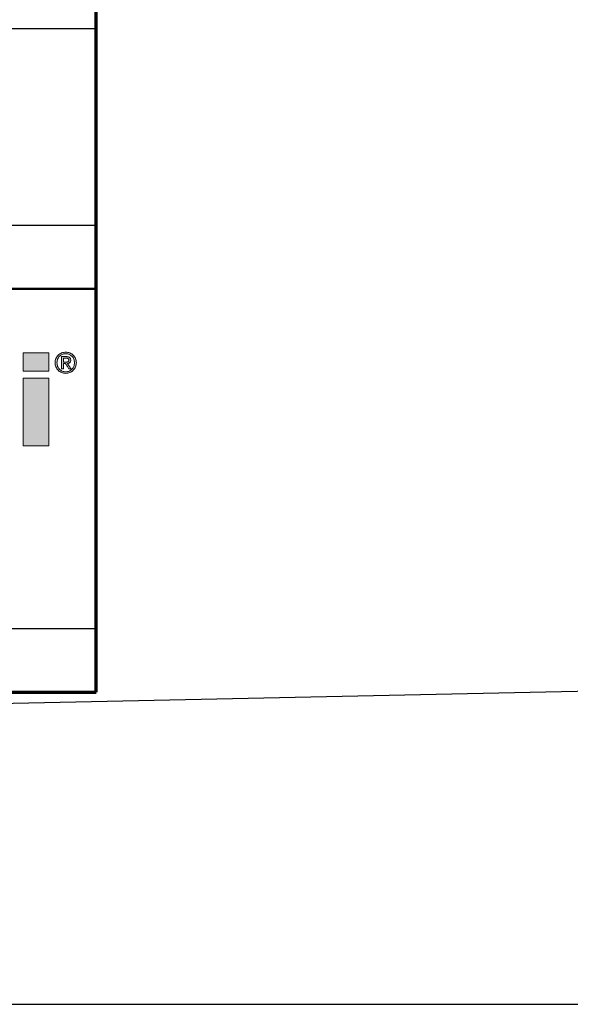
# Model space of a CAD drawing. Header units: millimetres. Extents: x -13710 to 13710, y -300 to 4365.
# Tile 3 of 16: x 2964 to 3652, y -300 to 930. Entities that reach past the tile are written whole.
import ezdxf
from ezdxf.enums import TextEntityAlignment as Align

# ---------------------------------------------------------------- set-up
doc = ezdxf.new("R2010")
doc.units = ezdxf.units.MM
doc.header["$LTSCALE"] = 15
doc.layers.get('0').update_dxf_attribs({"lineweight": 25})
for name, color, linetype, lineweight in [('AM_BOR', 7, 'Continuous', 25), ('Ebene 1', 7, 'Continuous', 25), ('Rahmen (ISO)', 7, 'Continuous', 70), ('Schraffur (ISO)', 7, 'Continuous', 18), ('Titel (ISO)', 7, 'Continuous', 50)]:
    doc.layers.add(name, color=color, linetype=linetype, lineweight=lineweight)
doc.styles.add('Pfeiltext', font='verdana.ttf')
doc.styles.get("Standard").update_dxf_attribs({"font": 'verdana.ttf'})
doc.styles.add('Textstil26', font='verdana.ttf')
doc.styles.add('Textstil30', font='verdana.ttf')
doc.styles.add('Textstil32', font='verdana.ttf', dxfattribs={"width": 0.800000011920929})
doc.styles.add('Textstil69', font='verdana.ttf')
doc.styles.add('Textstil76', font='verdana.ttf')
doc.styles.add('Textstil77', font='verdana.ttf')

# ---------------------------------------------------------------- blocks, each defined once
blk = doc.blocks.new('Ränder wedi_Zeichnungsrahmen')
at = {"layer": 'Rahmen (ISO)'}
for p, q in [((204.0000000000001, 6.000000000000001), (204, 291)), ((20, 6.000000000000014), (204.0000000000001, 6.000000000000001))]:
    blk.add_line(p, q, dxfattribs=at)
blk = doc.blocks.new('Schriftfelder wedi Standard - Inch_Zoll ohne Toleranz')
at = {"layer": 'Schraffur (ISO)'}
h = blk.add_hatch(color=256, dxfattribs=at)
edge = h.paths.add_edge_path(flags=0)
edge.add_spline(control_points=[(-8.055894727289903, 25.8855771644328), (-8.038028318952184, 25.84043056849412), (-7.993895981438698, 25.75478583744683), (-7.904684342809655, 25.6429563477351), (-7.796574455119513, 25.55063131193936), (-7.671269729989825, 25.48040685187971), (-7.530341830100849, 25.4380737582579), (-7.382397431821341, 25.42270256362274), (-7.234421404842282, 25.43855549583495), (-7.094456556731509, 25.4797680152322), (-6.97012902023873, 25.55117490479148), (-6.862710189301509, 25.64314607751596), (-6.772206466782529, 25.75401432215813), (-6.709390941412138, 25.88613500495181), (-6.66368540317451, 26.0311056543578), (-6.652708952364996, 26.18564926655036), (-6.663875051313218, 26.33943107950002), (-6.709724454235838, 26.48136252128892), (-6.772055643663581, 26.61213308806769), (-6.863084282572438, 26.72140675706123), (-6.969854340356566, 26.81317400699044), (-7.095085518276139, 26.88198706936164), (-7.234100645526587, 26.92597128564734), (-7.382402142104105, 26.93802351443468), (-7.530662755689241, 26.9264557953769), (-7.670645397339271, 26.88134752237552), (-7.79684943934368, 26.81371562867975), (-7.904284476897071, 26.72160123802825), (-7.994155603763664, 26.61135374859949), (-8.060391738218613, 26.48224254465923), (-8.103637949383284, 26.33913163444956), (-8.116928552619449, 26.18565327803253), (-8.103914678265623, 26.03141010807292), (-8.07431294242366, 25.93211811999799), (-8.055894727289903, 25.8855771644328)], knot_values=[-1, -1, -1, -1, -0.9687690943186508, -0.9385136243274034, -0.9085278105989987, -0.8778589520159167, -0.8468240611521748, -0.8145097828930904, -0.7828452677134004, -0.7516649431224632, -0.7213472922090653, -0.6913818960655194, -0.6610761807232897, -0.6300757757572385, -0.5978268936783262, -0.5638815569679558, -0.5310491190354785, -0.4992980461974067, -0.4685057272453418, -0.4384438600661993, -0.4085647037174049, -0.3784003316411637, -0.3471606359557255, -0.3155261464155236, -0.283241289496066, -0.2521467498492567, -0.2216294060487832, -0.1917297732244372, -0.1617185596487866, -0.1306941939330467, -0.09899736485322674, -0.06615266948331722, -0.03219547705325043, 0, 0, 0, 0], degree=3, periodic=0)
edge = h.paths.add_edge_path()
edge.add_spline(control_points=[(-8.200604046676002, 26.53313885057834), (-8.224460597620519, 26.47985310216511), (-8.260799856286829, 26.36602977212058), (-8.278921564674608, 26.1855510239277), (-8.261230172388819, 26.00414735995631), (-8.206566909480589, 25.83275761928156), (-8.121663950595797, 25.68096494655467), (-8.01316079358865, 25.54819263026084), (-7.879527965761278, 25.44218324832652), (-7.726605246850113, 25.36226686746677), (-7.558619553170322, 25.31179496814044), (-7.381377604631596, 25.29394571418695), (-7.204399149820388, 25.31162780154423), (-7.037186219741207, 25.36239941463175), (-6.88516449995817, 25.44167066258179), (-6.754126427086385, 25.54928113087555), (-6.644514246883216, 25.68009791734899), (-6.563182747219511, 25.83355757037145), (-6.506356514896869, 26.0038974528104), (-6.491992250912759, 26.18551048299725), (-6.506651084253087, 26.3664087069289), (-6.563454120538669, 26.53372217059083), (-6.644504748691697, 26.6858817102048), (-6.754374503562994, 26.81567839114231), (-6.885447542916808, 26.92283993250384), (-7.036953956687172, 27.00312985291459), (-7.204326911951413, 27.05463680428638), (-7.381377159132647, 27.0693670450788), (-7.558693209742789, 27.05447441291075), (-7.726833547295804, 27.0032604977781), (-7.879255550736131, 26.92233050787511), (-8.012867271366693, 26.81673562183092), (-8.121829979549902, 26.6851226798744), (-8.177185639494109, 26.58544596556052), (-8.200604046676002, 26.53313885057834)], knot_values=[0, 0, 0, 0, 0.03149805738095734, 0.06387075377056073, 0.09725502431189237, 0.129121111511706, 0.160210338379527, 0.1905798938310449, 0.2210451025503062, 0.2515724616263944, 0.2831551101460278, 0.3150974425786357, 0.3470696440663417, 0.37846551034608, 0.408835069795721, 0.4389602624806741, 0.4693765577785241, 0.5002792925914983, 0.5321687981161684, 0.5655311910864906, 0.597881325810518, 0.6294030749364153, 0.6601351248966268, 0.6904067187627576, 0.7205058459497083, 0.7509509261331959, 0.7823552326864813, 0.8143039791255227, 0.8462228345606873, 0.87781387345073, 0.9084163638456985, 0.9388557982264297, 0.9690804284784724, 1, 1, 1, 1], degree=3, periodic=0)
for points in [[(-10.93280612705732, 25.48821071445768), (-10.93280612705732, 26.99831171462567), (-8.7821118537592, 26.99831171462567), (-8.7821118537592, 25.48821071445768)], [(-10.93280612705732, 19.25673867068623), (-8.7821118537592, 19.25673867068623), (-8.7821118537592, 24.8903876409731), (-10.93280612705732, 24.8903876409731)]]:
    blk.add_hatch(color=256, dxfattribs=at).paths.add_polyline_path(points)
h = blk.add_hatch(color=256, dxfattribs=at)
edge = h.paths.add_edge_path(flags=0)
edge.add_spline(control_points=[(-7.396273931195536, 26.2414252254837), (-7.373185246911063, 26.24052977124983), (-7.327719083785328, 26.24189934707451), (-7.272499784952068, 26.24549593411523), (-7.232064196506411, 26.25484625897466), (-7.205549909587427, 26.26548548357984), (-7.181819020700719, 26.28084826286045), (-7.160619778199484, 26.2995854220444), (-7.143270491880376, 26.32279024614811), (-7.131348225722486, 26.35181926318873), (-7.126028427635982, 26.38607631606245), (-7.125099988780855, 26.42128685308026), (-7.129419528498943, 26.45365640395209), (-7.138141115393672, 26.48082374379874), (-7.15245846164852, 26.50258066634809), (-7.169169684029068, 26.52085806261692), (-7.188703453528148, 26.53597642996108), (-7.218879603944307, 26.55128113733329), (-7.262094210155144, 26.56380816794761), (-7.307785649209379, 26.56719052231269), (-7.340021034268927, 26.5693805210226), (-7.357305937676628, 26.56940269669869), (-7.371031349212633, 26.56939856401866), (-7.397004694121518, 26.56939818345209), (-7.437179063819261, 26.56942997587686), (-7.487212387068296, 26.56928029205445), (-7.526448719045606, 26.56967756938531), (-7.55155489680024, 26.56911477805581), (-7.561029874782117, 26.56983477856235), (-7.569386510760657, 26.56865544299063), (-7.563589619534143, 26.55261079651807), (-7.567571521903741, 26.53481840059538), (-7.565179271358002, 26.48957712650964), (-7.566605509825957, 26.42698102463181), (-7.566524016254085, 26.36027681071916), (-7.565838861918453, 26.31006173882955), (-7.567482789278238, 26.27879957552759), (-7.563724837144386, 26.25884835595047), (-7.569279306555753, 26.24413595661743), (-7.563054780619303, 26.24023461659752), (-7.549206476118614, 26.24341769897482), (-7.509350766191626, 26.23909445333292), (-7.459663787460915, 26.24167881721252), (-7.417389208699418, 26.24148997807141), (-7.401904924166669, 26.2413662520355), (-7.397456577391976, 26.24147109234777), (-7.396273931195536, 26.2414252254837)], knot_values=[-1, -1, -1, -1, -0.9502870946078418, -0.9021752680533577, -0.8813237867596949, -0.8612420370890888, -0.8410507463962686, -0.8207978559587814, -0.8006427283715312, -0.7792801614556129, -0.7539989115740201, -0.7264643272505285, -0.7037414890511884, -0.6839982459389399, -0.6656691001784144, -0.6481914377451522, -0.6308773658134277, -0.6128583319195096, -0.5756711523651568, -0.5350238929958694, -0.5145170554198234, -0.5061655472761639, -0.4978450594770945, -0.4849843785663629, -0.4502882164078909, -0.4113686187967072, -0.3775171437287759, -0.3653955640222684, -0.3580253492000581, -0.3562707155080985, -0.3488263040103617, -0.3332391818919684, -0.3113007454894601, -0.2555355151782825, -0.1958617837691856, -0.1690377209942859, -0.1466107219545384, -0.1303721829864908, -0.1221135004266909, -0.1208620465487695, -0.1153612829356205, -0.0936395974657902, -0.03331408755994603, -0.009566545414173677, -0.002546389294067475, 0, 0, 0, 0], degree=3, periodic=0)
edge = h.paths.add_edge_path()
edge.add_spline(control_points=[(-7.326840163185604, 26.69816923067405), (-7.330131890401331, 26.69816280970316), (-7.342420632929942, 26.69817561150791), (-7.384563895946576, 26.69819861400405), (-7.493434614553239, 26.69731609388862), (-7.60681304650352, 26.70304051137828), (-7.694803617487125, 26.69589715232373), (-7.717149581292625, 26.7016470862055), (-7.737092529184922, 26.6883599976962), (-7.717026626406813, 26.63582300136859), (-7.730690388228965, 26.56361355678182), (-7.722745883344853, 26.40279308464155), (-7.728429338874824, 26.18308593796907), (-7.724025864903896, 25.96109162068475), (-7.729048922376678, 25.80321149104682), (-7.7205537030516, 25.72597758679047), (-7.732829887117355, 25.68148629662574), (-7.721296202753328, 25.66086018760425), (-7.675723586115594, 25.67748600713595), (-7.631029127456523, 25.66245014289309), (-7.591251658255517, 25.67038796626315), (-7.563418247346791, 25.66291506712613), (-7.568284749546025, 25.68638429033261), (-7.563606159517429, 25.7284834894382), (-7.567867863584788, 25.8166624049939), (-7.564486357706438, 25.92536833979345), (-7.569792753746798, 26.0194014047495), (-7.562662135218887, 26.07460687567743), (-7.572096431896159, 26.1033304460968), (-7.551743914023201, 26.11569349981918), (-7.522069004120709, 26.10784295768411), (-7.481301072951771, 26.11218997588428), (-7.440375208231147, 26.10867223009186), (-7.410031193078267, 26.11430092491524), (-7.387058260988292, 26.10397342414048), (-7.376182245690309, 26.07444175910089), (-7.335385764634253, 26.01956302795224), (-7.279991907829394, 25.92528179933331), (-7.207504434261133, 25.81675379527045), (-7.15649626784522, 25.72832349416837), (-7.124030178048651, 25.68650555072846), (-7.115281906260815, 25.66335822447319), (-7.089394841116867, 25.66994767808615), (-7.04343031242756, 25.66278122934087), (-6.995840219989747, 25.67791413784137), (-6.950110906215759, 25.66086802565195), (-6.939307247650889, 25.67369386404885), (-6.966842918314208, 25.69298043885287), (-6.978555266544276, 25.72748086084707), (-7.0293802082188, 25.79728168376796), (-7.089774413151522, 25.89584719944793), (-7.150841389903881, 25.99288068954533), (-7.20080142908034, 26.06465105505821), (-7.213991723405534, 26.0957859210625), (-7.243885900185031, 26.12419964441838), (-7.209886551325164, 26.12627017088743), (-7.172469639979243, 26.13475093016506), (-7.106694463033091, 26.15556340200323), (-7.042542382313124, 26.19732320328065), (-6.990211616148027, 26.25857666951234), (-6.966134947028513, 26.34439973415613), (-6.963748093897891, 26.43864285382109), (-6.981807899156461, 26.53299277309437), (-7.031273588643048, 26.61072357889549), (-7.107781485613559, 26.66486792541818), (-7.209701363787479, 26.69362543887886), (-7.285316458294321, 26.69825022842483), (-7.326840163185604, 26.69816923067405)], knot_values=[0, 0, 0, 0, 0.002245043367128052, 0.008381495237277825, 0.02873655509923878, 0.07663081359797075, 0.08486263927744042, 0.0898017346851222, 0.0910234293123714, 0.1004235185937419, 0.1190949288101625, 0.1447198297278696, 0.2075587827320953, 0.2703977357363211, 0.2960226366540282, 0.3146940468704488, 0.3240941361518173, 0.3248810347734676, 0.3301582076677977, 0.3493479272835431, 0.3575035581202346, 0.36086175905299, 0.3633551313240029, 0.3701703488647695, 0.3927769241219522, 0.4207026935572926, 0.4459688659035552, 0.4551112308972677, 0.4605966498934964, 0.4626068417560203, 0.4699097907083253, 0.4802697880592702, 0.4906297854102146, 0.4979327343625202, 0.5005692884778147, 0.5070694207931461, 0.517902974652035, 0.5478429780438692, 0.5809345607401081, 0.6077229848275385, 0.6157989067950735, 0.6187535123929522, 0.6223445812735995, 0.6310657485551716, 0.65158614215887, 0.6572292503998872, 0.6576153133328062, 0.6625676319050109, 0.6724044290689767, 0.6859045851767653, 0.719010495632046, 0.7521164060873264, 0.7656165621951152, 0.7754533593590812, 0.7804056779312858, 0.783475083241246, 0.7928671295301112, 0.8107324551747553, 0.8278677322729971, 0.8451541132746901, 0.8642265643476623, 0.8873281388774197, 0.9091720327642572, 0.928704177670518, 0.9485808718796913, 0.9716797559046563, 1, 1, 1, 1], degree=3, periodic=0)
at = {"layer": 'AM_BOR', "color": 7}
for p, q in [((-4.835435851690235, 53.99550874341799), (-188.8354355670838, 53.99550874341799)), ((-4.835435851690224, -1.254491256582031), (-4.835435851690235, 53.99550874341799)), ((-188.8354355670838, 37.64550874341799), (-4.835435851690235, 37.64550874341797)), ((-130.1354355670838, 4.045508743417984), (-4.835435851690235, 4.045508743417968)), ((-188.8354355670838, -1.254491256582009), (-4.835435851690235, -1.254491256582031))]:
    blk.add_line(p, q, dxfattribs=at)
at = {"layer": 'Ebene 1', "lineweight": 5}
for p, q in [((-10.93280612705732, 25.48821071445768), (-10.93280612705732, 26.99831171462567)), ((-10.93280612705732, 26.99831171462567), (-8.7821118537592, 26.99831171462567)), ((-8.7821118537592, 26.99831171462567), (-8.7821118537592, 25.48821071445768)), ((-8.7821118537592, 25.48821071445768), (-10.93280612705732, 25.48821071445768)), ((-10.93280612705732, 19.25673867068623), (-10.93280612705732, 24.8903876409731)), ((-10.93280612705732, 24.8903876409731), (-8.7821118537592, 24.8903876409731)), ((-8.7821118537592, 24.8903876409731), (-8.7821118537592, 19.25673867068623)), ((-8.7821118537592, 19.25673867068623), (-10.93280612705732, 19.25673867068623))]:
    blk.add_line(p, q, dxfattribs=at)
for points, knots in [([(-8.200604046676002, 26.53313885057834), (-8.177185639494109, 26.58544596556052), (-8.121829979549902, 26.6851226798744), (-8.012867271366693, 26.81673562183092), (-7.879255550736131, 26.92233050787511), (-7.726833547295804, 27.0032604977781), (-7.558693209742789, 27.05447441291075), (-7.381377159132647, 27.0693670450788), (-7.204326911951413, 27.05463680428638), (-7.036953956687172, 27.00312985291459), (-6.885447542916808, 26.92283993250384), (-6.754374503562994, 26.81567839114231), (-6.644504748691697, 26.6858817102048), (-6.563454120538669, 26.53372217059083), (-6.506651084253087, 26.3664087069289), (-6.491992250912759, 26.18551048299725), (-6.506356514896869, 26.0038974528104), (-6.563182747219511, 25.83355757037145), (-6.644514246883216, 25.68009791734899), (-6.754126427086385, 25.54928113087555), (-6.88516449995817, 25.44167066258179), (-7.037186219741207, 25.36239941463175), (-7.204399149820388, 25.31162780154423), (-7.381377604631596, 25.29394571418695), (-7.558619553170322, 25.31179496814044), (-7.726605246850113, 25.36226686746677), (-7.879527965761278, 25.44218324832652), (-8.01316079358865, 25.54819263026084), (-8.121663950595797, 25.68096494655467), (-8.206566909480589, 25.83275761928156), (-8.261230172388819, 26.00414735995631), (-8.278921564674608, 26.1855510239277), (-8.260799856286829, 26.36602977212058), (-8.224460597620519, 26.47985310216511), (-8.200604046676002, 26.53313885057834)], [0, 0, 0, 0, 0.03091957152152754, 0.06114420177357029, 0.0915836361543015, 0.12218612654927, 0.1537771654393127, 0.1856960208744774, 0.2176447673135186, 0.249049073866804, 0.2794941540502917, 0.3095932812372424, 0.3398648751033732, 0.3705969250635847, 0.402118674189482, 0.4344688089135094, 0.4678312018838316, 0.4997207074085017, 0.530623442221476, 0.5610397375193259, 0.591164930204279, 0.62153448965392, 0.6529303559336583, 0.6849025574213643, 0.7168448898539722, 0.7484275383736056, 0.7789548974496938, 0.8094201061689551, 0.839789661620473, 0.870878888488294, 0.9027449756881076, 0.9361292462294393, 0.9685019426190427, 1, 1, 1, 1]), ([(-8.055894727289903, 25.8855771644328), (-8.038028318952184, 25.84043056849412), (-7.993895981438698, 25.75478583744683), (-7.904684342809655, 25.6429563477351), (-7.796574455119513, 25.55063131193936), (-7.671269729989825, 25.48040685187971), (-7.530341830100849, 25.4380737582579), (-7.382397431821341, 25.42270256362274), (-7.234421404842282, 25.43855549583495), (-7.094456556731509, 25.4797680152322), (-6.97012902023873, 25.55117490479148), (-6.862710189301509, 25.64314607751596), (-6.772206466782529, 25.75401432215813), (-6.709390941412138, 25.88613500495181), (-6.66368540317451, 26.0311056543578), (-6.652708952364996, 26.18564926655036), (-6.663875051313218, 26.33943107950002), (-6.709724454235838, 26.48136252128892), (-6.772055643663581, 26.61213308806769), (-6.863084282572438, 26.72140675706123), (-6.969854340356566, 26.81317400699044), (-7.095085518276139, 26.88198706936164), (-7.234100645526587, 26.92597128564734), (-7.382402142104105, 26.93802351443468), (-7.530662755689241, 26.9264557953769), (-7.670645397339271, 26.88134752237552), (-7.79684943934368, 26.81371562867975), (-7.904284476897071, 26.72160123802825), (-7.994155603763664, 26.61135374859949), (-8.060391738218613, 26.48224254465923), (-8.103637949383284, 26.33913163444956), (-8.116928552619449, 26.18565327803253), (-8.103914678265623, 26.03141010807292), (-8.07431294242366, 25.93211811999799), (-8.055894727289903, 25.8855771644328)], [0, 0, 0, 0, 0.03123090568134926, 0.06148637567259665, 0.09147218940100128, 0.1221410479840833, 0.1531759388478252, 0.1854902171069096, 0.2171547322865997, 0.2483350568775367, 0.2786527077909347, 0.3086181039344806, 0.3389238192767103, 0.3699242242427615, 0.4021731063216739, 0.4361184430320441, 0.4689508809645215, 0.5007019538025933, 0.5314942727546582, 0.5615561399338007, 0.5914352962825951, 0.6215996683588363, 0.6528393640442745, 0.6844738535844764, 0.716758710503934, 0.7478532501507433, 0.7783705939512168, 0.8082702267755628, 0.8382814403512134, 0.8693058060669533, 0.9010026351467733, 0.9338473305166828, 0.9678045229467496, 1, 1, 1, 1]), ([(-7.326840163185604, 26.69816923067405), (-7.285316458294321, 26.69825022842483), (-7.209701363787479, 26.69362543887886), (-7.107781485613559, 26.66486792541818), (-7.031273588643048, 26.61072357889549), (-6.981807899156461, 26.53299277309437), (-6.963748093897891, 26.43864285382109), (-6.966134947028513, 26.34439973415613), (-6.990211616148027, 26.25857666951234), (-7.042542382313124, 26.19732320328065), (-7.106694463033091, 26.15556340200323), (-7.172469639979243, 26.13475093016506), (-7.209886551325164, 26.12627017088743), (-7.243885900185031, 26.12419964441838), (-7.213991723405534, 26.0957859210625), (-7.20080142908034, 26.06465105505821), (-7.150841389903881, 25.99288068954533), (-7.089774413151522, 25.89584719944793), (-7.0293802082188, 25.79728168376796), (-6.978555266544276, 25.72748086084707), (-6.966842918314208, 25.69298043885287), (-6.939307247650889, 25.67369386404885), (-6.950110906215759, 25.66086802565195), (-6.995840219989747, 25.67791413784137), (-7.04343031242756, 25.66278122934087), (-7.089394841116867, 25.66994767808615), (-7.115281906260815, 25.66335822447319), (-7.124030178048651, 25.68650555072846), (-7.15649626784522, 25.72832349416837), (-7.207504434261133, 25.81675379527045), (-7.279991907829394, 25.92528179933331), (-7.335385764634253, 26.01956302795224), (-7.376182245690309, 26.07444175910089), (-7.387058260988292, 26.10397342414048), (-7.410031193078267, 26.11430092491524), (-7.440375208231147, 26.10867223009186), (-7.481301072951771, 26.11218997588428), (-7.522069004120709, 26.10784295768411), (-7.551743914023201, 26.11569349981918), (-7.572096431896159, 26.1033304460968), (-7.562662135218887, 26.07460687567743), (-7.569792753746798, 26.0194014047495), (-7.564486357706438, 25.92536833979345), (-7.567867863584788, 25.8166624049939), (-7.563606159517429, 25.7284834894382), (-7.568284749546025, 25.68638429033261), (-7.563418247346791, 25.66291506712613), (-7.591251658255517, 25.67038796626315), (-7.631029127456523, 25.66245014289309), (-7.675723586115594, 25.67748600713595), (-7.721296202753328, 25.66086018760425), (-7.732829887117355, 25.68148629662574), (-7.7205537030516, 25.72597758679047), (-7.729048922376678, 25.80321149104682), (-7.724025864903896, 25.96109162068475), (-7.728429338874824, 26.18308593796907), (-7.722745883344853, 26.40279308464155), (-7.730690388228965, 26.56361355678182), (-7.717026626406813, 26.63582300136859), (-7.737092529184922, 26.6883599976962), (-7.717149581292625, 26.7016470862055), (-7.694803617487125, 26.69589715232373), (-7.60681304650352, 26.70304051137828), (-7.493434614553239, 26.69731609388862), (-7.384563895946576, 26.69819861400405), (-7.342420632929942, 26.69817561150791), (-7.330131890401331, 26.69816280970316), (-7.326840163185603, 26.69816923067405)], [0, 0, 0, 0, 0.0283202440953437, 0.0514191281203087, 0.07129582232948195, 0.09082796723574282, 0.1126718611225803, 0.1357734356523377, 0.1548458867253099, 0.1721322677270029, 0.1892675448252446, 0.2071328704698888, 0.216524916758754, 0.2195943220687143, 0.2245466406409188, 0.2343834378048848, 0.2478835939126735, 0.2809895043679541, 0.3140954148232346, 0.3275955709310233, 0.3374323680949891, 0.3423846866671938, 0.3427707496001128, 0.34841385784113, 0.3689342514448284, 0.3776554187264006, 0.3812464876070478, 0.3842010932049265, 0.3922770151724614, 0.4190654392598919, 0.4521570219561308, 0.4820970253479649, 0.4929305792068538, 0.4994307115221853, 0.5020672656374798, 0.5093702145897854, 0.5197302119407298, 0.5300902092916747, 0.5373931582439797, 0.5394033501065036, 0.5448887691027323, 0.5540311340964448, 0.5792973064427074, 0.6072230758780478, 0.6298296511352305, 0.6366448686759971, 0.63913824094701, 0.6424964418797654, 0.6506520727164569, 0.6698417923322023, 0.6751189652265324, 0.6759058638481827, 0.6853059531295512, 0.7039773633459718, 0.7296022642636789, 0.7924412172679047, 0.8552801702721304, 0.8809050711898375, 0.8995764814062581, 0.9089765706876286, 0.9101982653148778, 0.9151373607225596, 0.9233691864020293, 0.9712634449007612, 0.9916185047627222, 0.997754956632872, 1, 1, 1, 1]), ([(-7.396273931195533, 26.2414252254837), (-7.373185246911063, 26.24052977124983), (-7.327719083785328, 26.24189934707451), (-7.272499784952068, 26.24549593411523), (-7.232064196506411, 26.25484625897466), (-7.205549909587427, 26.26548548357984), (-7.181819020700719, 26.28084826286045), (-7.160619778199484, 26.2995854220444), (-7.143270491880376, 26.32279024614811), (-7.131348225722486, 26.35181926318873), (-7.126028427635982, 26.38607631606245), (-7.125099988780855, 26.42128685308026), (-7.129419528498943, 26.45365640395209), (-7.138141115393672, 26.48082374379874), (-7.15245846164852, 26.50258066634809), (-7.169169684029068, 26.52085806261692), (-7.188703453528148, 26.53597642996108), (-7.218879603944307, 26.55128113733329), (-7.262094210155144, 26.56380816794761), (-7.307785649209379, 26.56719052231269), (-7.340021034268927, 26.5693805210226), (-7.357305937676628, 26.56940269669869), (-7.371031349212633, 26.56939856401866), (-7.397004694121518, 26.56939818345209), (-7.437179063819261, 26.56942997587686), (-7.487212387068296, 26.56928029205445), (-7.526448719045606, 26.56967756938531), (-7.55155489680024, 26.56911477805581), (-7.561029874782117, 26.56983477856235), (-7.569386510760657, 26.56865544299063), (-7.563589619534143, 26.55261079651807), (-7.567571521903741, 26.53481840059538), (-7.565179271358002, 26.48957712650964), (-7.566605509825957, 26.42698102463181), (-7.566524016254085, 26.36027681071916), (-7.565838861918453, 26.31006173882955), (-7.567482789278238, 26.27879957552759), (-7.563724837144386, 26.25884835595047), (-7.569279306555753, 26.24413595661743), (-7.563054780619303, 26.24023461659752), (-7.549206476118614, 26.24341769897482), (-7.509350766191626, 26.23909445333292), (-7.459663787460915, 26.24167881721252), (-7.417389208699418, 26.24148997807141), (-7.401904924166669, 26.2413662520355), (-7.397456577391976, 26.24147109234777), (-7.396273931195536, 26.2414252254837)], [0, 0, 0, 0, 0.04971290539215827, 0.09782473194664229, 0.1186762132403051, 0.1387579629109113, 0.1589492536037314, 0.1792021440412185, 0.1993572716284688, 0.2207198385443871, 0.2460010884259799, 0.2735356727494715, 0.2962585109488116, 0.3160017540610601, 0.3343308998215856, 0.3518085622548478, 0.3691226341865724, 0.3871416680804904, 0.4243288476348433, 0.4649761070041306, 0.4854829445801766, 0.4938344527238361, 0.5021549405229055, 0.5150156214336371, 0.5497117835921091, 0.5886313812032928, 0.6224828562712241, 0.6346044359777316, 0.6419746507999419, 0.6437292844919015, 0.6511736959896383, 0.6667608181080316, 0.6886992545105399, 0.7444644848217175, 0.8041382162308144, 0.8309622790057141, 0.8533892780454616, 0.8696278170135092, 0.8778864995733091, 0.8791379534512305, 0.8846387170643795, 0.9063604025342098, 0.966685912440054, 0.9904334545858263, 0.9974536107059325, 1, 1, 1, 1])]:
    blk.add_open_spline(points, degree=3, knots=knots, dxfattribs=at)
at = {"layer": 'Titel (ISO)'}
blk.add_line((-84.03543585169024, 32.34550874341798), (-4.835435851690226, 32.34550874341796), dxfattribs=at)
at = {"layer": 'AM_BOR', "color": 7}
for tag, p, height, style in [('Zeichnungsnummer_001', (-173.2383905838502, 49.43305073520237), 3.00000011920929, 'Textstil30'), ('Artikelnummer_001', (-145.0642880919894, 44.44372461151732), 2.487309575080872, 'Textstil69')]:
    blk.add_attdef(tag, p, '', height=height, dxfattribs=dict(at, style=style))
blk.add_attdef('TITEL_001', (-74.65202397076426, 45.89550875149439), '', height=2.5, dxfattribs=at)
at = {"layer": 'AM_BOR', "color": 7, "style": 'Textstil69'}
blk.add_attdef('PROJEKT', text='', height=2.487309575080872, dxfattribs=at).set_placement((-144.8354355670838, 41.98281831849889), align=Align.TOP_LEFT)
at = {"layer": 'AM_BOR', "color": 7, "style": 'Textstil32', "width": 0.8}
for tag, p in [('ERSTELLUNGSDATUM_001', (-115.1472556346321, 28.69550873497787)), ('KONSTRUKTEUR_001', (-94.00716185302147, 28.67133143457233)), ('ERSTELLUNGSDATUM_001', (-115.3460467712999, 23.55467596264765)), ('KONSTRUKTEUR_001', (-94.00716185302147, 23.37133143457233))]:
    blk.add_attdef(tag, p, '', height=2.000000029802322, dxfattribs=at)
at = {"layer": 'AM_BOR', "color": 7, "style": 'Textstil32', "width": 0.7999999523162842}
for tag, p in [('KONTROLLDATUM', (-108.7354355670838, 19.09550874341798)), ('KONTROLLIERT_VON', (-92.73543585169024, 19.09550874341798))]:
    blk.add_attdef(tag, text='', height=2.000000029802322, dxfattribs=at).set_placement(p, align=Align.MIDDLE_CENTER)
at = {"layer": 'Titel (ISO)', "color": 7, "style": 'Pfeiltext'}
blk.add_attdef('BESCHREIBUNG_001', (-70.66377724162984, 40.38459537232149), '', height=2.000000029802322, dxfattribs=at)
at = {"layer": 'Titel (ISO)'}
for tag, p, height, style in [('Anfänglicher_Ansichtsmaßstab_001', (-64.5021920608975, 33.83711386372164), 2.5, 'Textstil26'), ('REVISIONSNUMMER_001', (-74.87694023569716, -0.5444913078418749), 1.790000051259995, 'Textstil77'), ('STATUS_001', (-52.63301829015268, -0.6250352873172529), 1.790000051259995, 'Textstil77')]:
    blk.add_attdef(tag, p, '', height=height, dxfattribs=dict(at, style=style))
at = {"layer": 'Titel (ISO)', "style": 'Textstil26'}
blk.add_attdef('<MASSE3;>', text='', height=2.5, dxfattribs=at).set_placement((-26.83543585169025, 36.34550874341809), align=Align.TOP_LEFT)
at = {"layer": 'Titel (ISO)', "style": 'Textstil76'}
for tag, p in [('MATERIAL', (-159.8354355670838, 35.345508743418)), ('FIRMA', (-159.8354355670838, 24.74550874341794)), ('Bauvorhaben', (-159.8354355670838, 19.44550874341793))]:
    blk.add_attdef(tag, text='', height=1.889999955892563, dxfattribs=at).set_placement(p, align=Align.TOP_CENTER)

msp = doc.modelspace()

# ---------------------------------------------------------------- linework, layer by layer
for p, q in [((13519.30111052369, 299.9999999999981), (1147.301110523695, 37.49999999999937)), ((915.0000000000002, -300.0000000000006), (13710, -300.000000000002))]:
    msp.add_line(p, q)

# ---------------------------------------------------------------- block references
at = {"xscale": 15, "yscale": 15, "zscale": 15}
for name, p in [('Ränder wedi_Zeichnungsrahmen', (0, 0)), ('Schriftfelder wedi Standard - Inch_Zoll ohne Toleranz', (3132.531537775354, 108.8173688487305))]:
    msp.add_blockref(name, p, dxfattribs=at)

doc.saveas('drawing.dxf')
